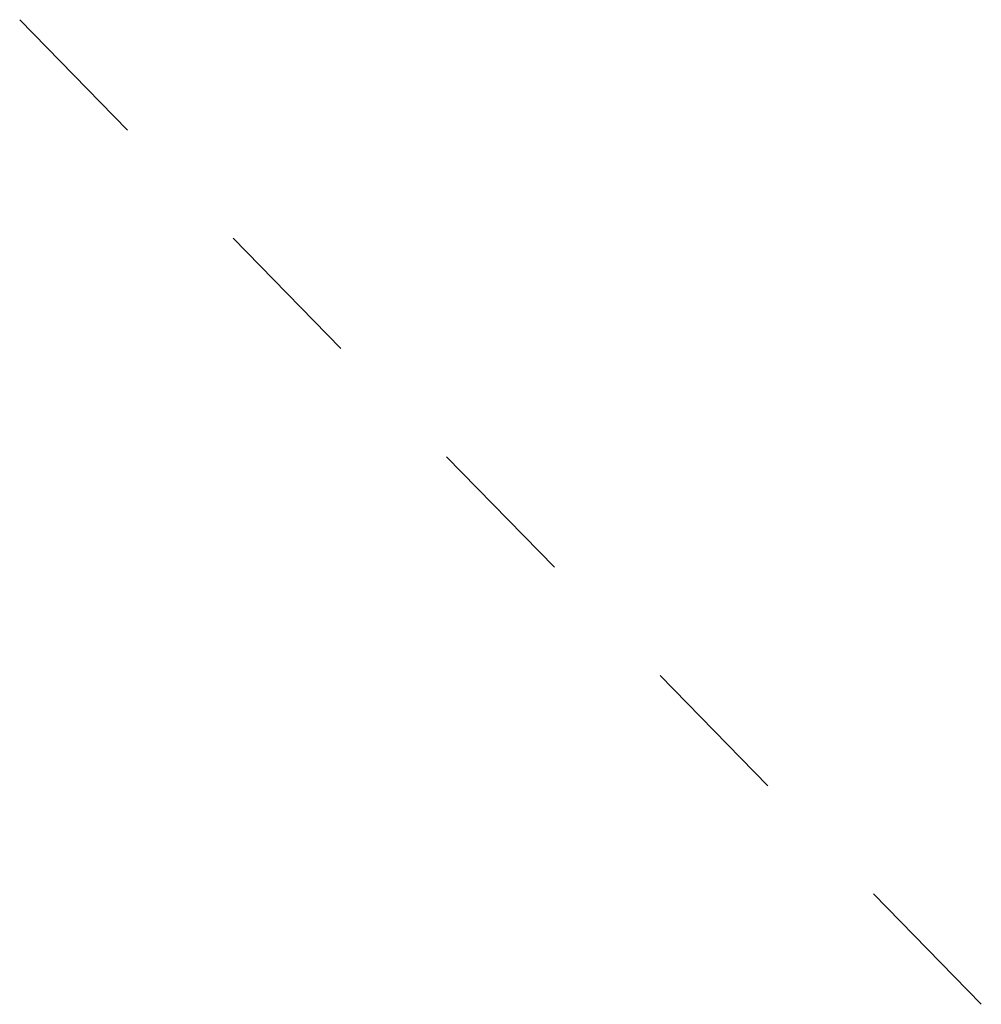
# Model space of a CAD drawing. Header units: millimetres. Extents: x 245927400 to 245949086, y 479918413 to 479935495.
# Tile 1 of 2: x 245927400 to 245930557, y 479918413 to 479921646. Entities that reach past the tile are written whole.
import ezdxf

# ---------------------------------------------------------------- set-up
doc = ezdxf.new("R2010")
doc.units = ezdxf.units.MM
doc.layers.add('N-CO-BC-BETONVORM-G', color=50, linetype='Continuous', lineweight=25)
doc.layers.add('N-CO-BC-BETONVORM-G-1', color=50, linetype='Continuous', lineweight=35)

# ---------------------------------------------------------------- blocks, each defined once
blk = doc.blocks.new('16_15_SF_Stootplaat - sf_stootplaat_5m-1763808-_3D_')
at = {"layer": 'N-CO-BC-BETONVORM-G-1'}
blk.add_line((0, 253.3), (0, -253.3), dxfattribs=at)

msp = doc.modelspace()

# ---------------------------------------------------------------- block references
at = {"layer": 'N-CO-BC-BETONVORM-G', "rotation": 224.3245846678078}
for p in [(245927576.7, 479921464.4, 19219.5), (245928277.4, 479920747, 19219.5), (245928978.2, 479920029.5, 19219.5), (245929678.9, 479919312, 19219.5), (245930379.7, 479918594.5, 19219.5)]:
    msp.add_blockref('16_15_SF_Stootplaat - sf_stootplaat_5m-1763808-_3D_', p, dxfattribs=at)

doc.saveas('drawing.dxf')
